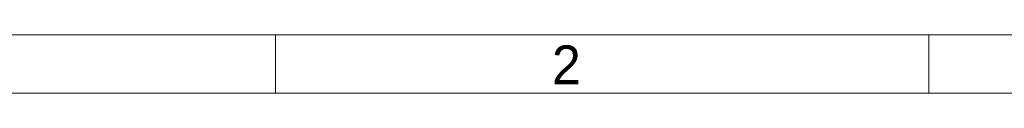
# Model space of a CAD drawing. Header units: inches. Extents: x 0 to 11.5, y 0 to 7.4.
# Tile 21 of 21: x 8.121 to 10.305, y 7.296 to 7.425. Entities that reach past the tile are written whole.
import ezdxf

# ---------------------------------------------------------------- set-up
doc = ezdxf.new("R2010")
doc.units = ezdxf.units.IN
doc.layers.add('FAB', color=7, linetype='Continuous')
doc.styles.add('ROMAND', font='txt')

msp = doc.modelspace()

# ---------------------------------------------------------------- linework, layer by layer
at = {"layer": 'FAB', "lineweight": 0}
for p, q in [((8.688211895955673, 7.295585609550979), (8.688211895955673, 7.424999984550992)), ((10.13768664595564, 7.295585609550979), (10.13768664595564, 7.424999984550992)), ((11.25930377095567, 7.295582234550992), (7.523030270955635, 7.295582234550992))]:
    msp.add_line(p, q, dxfattribs=at)
for points in [[(11.47500002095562, 7.424999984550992), (2.09556337e-08, 7.425003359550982)], [(0.2156962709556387, 7.295585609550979), (11.25930377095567, 7.295585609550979)]]:
    msp.add_lwpolyline(points, dxfattribs=at)

# ---------------------------------------------------------------- texts
at = {"layer": 'FAB', "lineweight": 0, "style": 'ROMAND'}
msp.add_text('2', height=0.0862785, dxfattribs=at).set_placement((9.301527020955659, 7.31523823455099))

doc.saveas('drawing.dxf')
